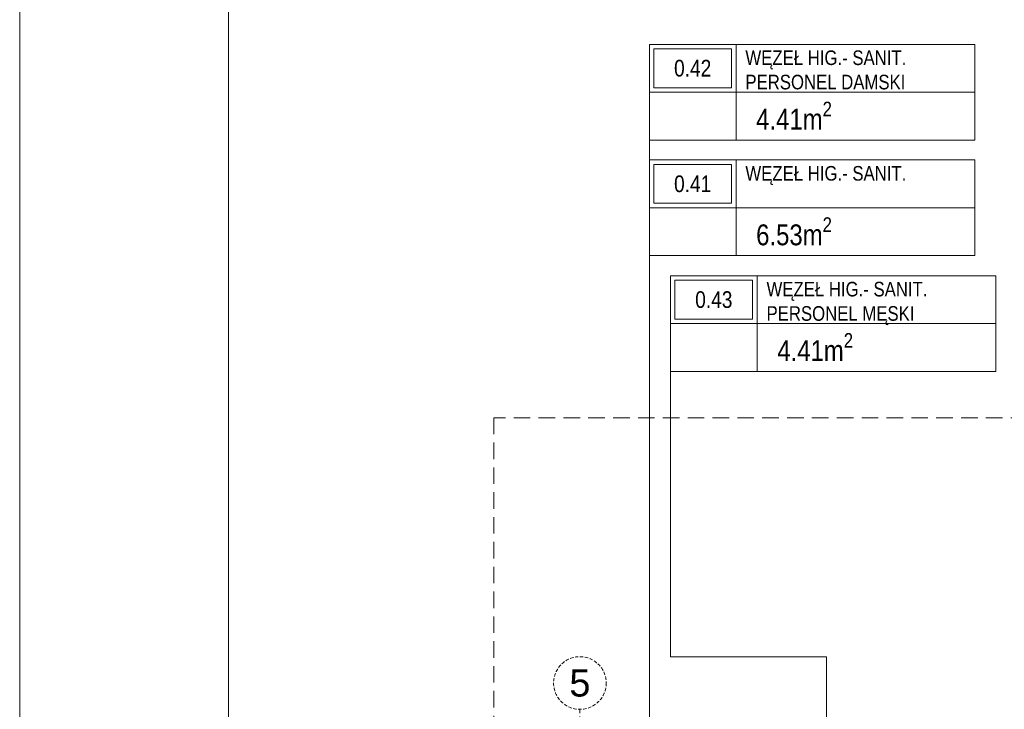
# Model space of a CAD drawing. Header units: millimetres. Extents: x -9409 to 0, y -5353 to 3057.
# Tile 54 of 256: x -9409 to -8466, y -1794 to -1133. Entities that reach past the tile are written whole.
import ezdxf
from ezdxf.enums import TextEntityAlignment as Align

# ---------------------------------------------------------------- set-up
doc = ezdxf.new("R2010")
doc.units = ezdxf.units.MM
for name, pattern in [('ACAD_ISO02W100', [15, 12, -3]), ('CACHE2', [4.7625, 3.175, -1.5875]), ('CENTER2', [28.575, 19.05, -3.175, 3.175, -3.175])]:
    doc.linetypes.add(name, pattern=pattern)
for name, color, linetype, lineweight in [('A-AREA-____-IDEN', 81, 'Continuous', 5), ('SQ_HATCH', 140, 'Continuous', 13), ('SQ_ISTN.Ściany', 140, 'Continuous', 35), ('SQ_Opisy', 7, 'Continuous', 18), ('SQ_Osie', 220, 'CENTER2', 9), ('SQ_PROJ.Ściany', 7, 'Continuous', 35), ('SQ_ZAKRES_OPRACOWANIA', 7, 'ACAD_ISO02W100', 20)]:
    doc.layers.add(name, color=color, linetype=linetype, lineweight=lineweight)
doc.styles.add('Arial Narrow_2', font='ARIALN.TTF', dxfattribs={"height": 20})
doc.styles.get("Standard").update_dxf_attribs({"font": 'arial.ttf'})

# ---------------------------------------------------------------- blocks, each defined once
blk = doc.blocks.new('ET_pom_prokocim 1_200 - SZEROKA --4287470-__- 0_00 parter')
at = {"layer": 'A-AREA-____-IDEN'}
blk.add_line((2.943, 0.629), (2.943, -1.377), dxfattribs=at)
blk.add_wipeout([(-3.629, 2.634), (10, 2.634), (10, -1.377), (-3.629, -1.377)])
for p, q in [((-3.629, -1.377), (-3.629, 2.634)), ((-3.629, 2.634), (10, 2.634)), ((0, 0.629), (0, 2.634)), ((10, 2.634), (10, -1.377)), ((-3.629, 0.629), (0, 0.629)), ((0, 0.629), (0, -1.377)), ((10, 0.629), (0, 0.629)), ((10, -1.377), (-3.629, -1.377))]:
    blk.add_line(p, q, dxfattribs=at)
blk.add_lwpolyline([(-3.441, 0.817), (-0.188, 0.817), (-0.188, 2.446), (-3.441, 2.446)], close=True, dxfattribs=at)
blk = doc.blocks.new('osie bud A')
at = {"layer": 'SQ_Osie'}
blk.add_line((25454.3, 19372.6), (25454.3, 17597.31), dxfattribs=at)
at = {"layer": 'SQ_Osie', "linetype": 'ByBlock'}
blk.add_circle((25454.3, 17572.07), 25.25, dxfattribs=at)
at = {"layer": 'SQ_Osie'}
blk.add_text('5', height=26, rotation=180, dxfattribs=at).set_placement((25454.3, 17572.07), align=Align.MIDDLE_CENTER)
blk = doc.blocks.new('stan projektowany')
at = {"layer": 'SQ_HATCH'}
h = blk.add_hatch(dxfattribs=at)
h.set_pattern_fill('ANGLE')
h.set_pattern_definition([(0, (-10464.962, 6233.929), (0, 6.985), [5.08, -1.905]), (90, (-10464.962, 6233.929), (-6.985, 4e-16), [5.08, -1.905])])
h.paths.add_polyline_path([(-15233.14, 8198.65), (-15198.14, 8198.65), (-15176.65, 8198.65), (-15176.65, 8216.15), (-15144.65, 8216.15), (-15144.65, 8147.15), (-15144.65, 7886.15), (-15144.65, 7837.15), (-15144.65, 7734.77), (-15104.65, 7734.77), (-15104.65, 10535.59), (-15737.65, 10535.59), (-15737.65, 10615.59), (-15789.65, 10615.59), (-16075.65, 10615.59), (-16075.65, 9587.27), (-16120.11, 9587.27), (-16120.11, 9436.61), (-16071.65, 9436.61), (-16071.65, 9307.59), (-16259.65, 9307.59), (-16259.65, 8898.65), (-16704.65, 8898.65), (-16704.65, 7768.15), (-16704.65, 7751.82), (-16685.57, 7751.82), (-16685.57, 7130.61), (-16718.15, 7131.63), (-16718.15, 7178.15), (-16999.65, 7178.15), (-16999.65, 7808.15), (-19394.65, 7808.15), (-19394.65, 6211.23), (-19462.48, 6211.23), (-19462.48, 5925.46), (-18509.26, 5925.46), (-18509.26, 6211.23), (-17103.03, 6223.02), (-17103.03, 5881.49), (-15104.65, 5873.27), (-15104.65, 7734.77), (-15144.65, 7734.77), (-15144.65, 7707.15), (-15176.65, 7707.15), (-15176.65, 7706.65), (-15176.65, 7706.65), (-15259.89, 7706.65), (-15259.87, 7706.75), (-15259.87, 7707.15), (-15292.71, 7707.15), (-15292.71, 7696.65), (-15292.7, 7696.65), (-15292.71, 7706.65), (-15297.71, 7706.65), (-15297.7, 7699.45, 0.414214), (-15297.4, 7699.15), (-15296.5, 7699.15, -0.414214), (-15296.2, 7698.85), (-15296.2, 7696.95, 0.527766), (-15295.86, 7696.59, -0.450501), (-15295.27, 7696.07, -0.414104), (-15295.79, 7695.54), (-15295.07, 7695.5), (-15295.79, 7695.54, -0.414323), (-15296.32, 7696.07, -0.409171), (-15295.87, 7696.65, -0.450389), (-15296.2, 7696.95), (-15296.2, 7698.85, 0.414214), (-15296.5, 7699.15), (-15297.4, 7699.15, -0.414214), (-15297.7, 7699.45), (-15297.71, 7706.65), (-15292.71, 7706.65), (-15292.71, 7707.15), (-15259.87, 7707.15), (-15259.87, 7734.77), (-15473.3, 7734.77), (-15473.3, 7771.14, -0.414214), (-15477.3, 7775.14, -1), (-15469.3, 7775.14, -0.414214), (-15473.3, 7771.14), (-15473.3, 7749.3), (-15457.7, 7749.3), (-15457.7, 7760.15), (-15457.96, 7760.19), (-15457.96, 7773.87), (-15457.96, 7787.54), (-15457.7, 7799.3), (-15457.7, 7787.58), (-15431.62, 7791.36, -0.038172), (-15427.99, 7791.64, -0.032853), (-15424.84, 7791.44, -0.057631), (-15419.72, 7790.17, -0.057695), (-15415.53, 7788.02, -0.068919), (-15411.87, 7784.77, -0.070278), (-15409.44, 7780.92, -0.066142), (-15408.18, 7776.69, -0.045653), (-15407.94, 7773.2, -0.032968), (-15408.15, 7770.68, -0.068737), (-15409.44, 7766.28, -0.070278), (-15411.87, 7762.43, -0.068919), (-15415.53, 7759.18, -0.057695), (-15419.72, 7757.03, -0.057631), (-15424.84, 7755.76, -0.032853), (-15427.99, 7755.56, -0.033182), (-15431.15, 7755.77), (-15457.7, 7760.15), (-15457.7, 7749.3), (-15473.3, 7749.3), (-15473.3, 7734.77), (-15259.87, 7734.77), (-15259.87, 7837.15), (-15259.9, 7837.15), (-15259.87, 7837.13), (-15176.65, 7837.15), (-15176.65, 7734.77), (-15144.65, 7734.77), (-15144.65, 7837.15), (-15144.65, 7886.15), (-15176.65, 7886.15), (-15176.65, 8147.15), (-15176.65, 8163.65), (-15198.14, 8163.65), (-15233.14, 8163.65)])
at = {"layer": 'SQ_ZAKRES_OPRACOWANIA', "linetype": 'CACHE2', "ltscale": 5}
blk.add_lwpolyline([(-14814.65, 11777.98), (-15737.15, 11777.98), (-15737.15, 11735.45), (-15837.15, 11820.51), (-15837.15, 11777.98), (-17204.52, 11777.98), (-17204.52, 11035.85), (-17161.99, 11035.85), (-17247.05, 10935.85), (-17204.52, 10935.85), (-17204.52, 9500.92), (-17161.99, 9500.92), (-17247.05, 9400.92), (-17204.52, 9400.92), (-17204.52, 8139.94), (-18379.79, 8139.94), (-18379.79, 8097.41), (-18479.79, 8182.47), (-18479.79, 8139.94), (-19419.64, 8139.94), (-19419.64, 5920.99)], dxfattribs=at)
at = {"layer": 'SQ_Osie', "linetype": 'CACHE2', "ltscale": 5, "rotation": 180}
blk.add_blockref('osie bud A', (6117.15, 25457.6), dxfattribs=at)

msp = doc.modelspace()

# ---------------------------------------------------------------- linework, layer by layer
at = {"layer": 'A-AREA-____-IDEN'}
for p, q in [((-8785.4, -1743.51), (-8635.76, -1743.51)), ((-8635.76, -1743.51), (-8635.76, -2205.02))]:
    msp.add_line(p, q, dxfattribs=at)

# ---------------------------------------------------------------- block references
at = {"layer": 'A-AREA-____-IDEN', "lineweight": 18, "xscale": 22.88, "yscale": 22.88, "zscale": 22.88}
for p in [(-8722.62, -1216.55), (-8702.36, -1438.48)]:
    msp.add_blockref('ET_pom_prokocim 1_200 - SZEROKA --4287470-__- 0_00 parter', p, dxfattribs=at)

# ---------------------------------------------------------------- next in the draw order: hatches: boundary and pattern name
at = {"layer": 'SQ_HATCH'}
h = msp.add_hatch(dxfattribs=at)
h.set_pattern_fill('ANGLE')
h.set_pattern_definition([(0, (0, -3420.361), (0, 6.985), [5.08, -1.905]), (90, (0, -3420.361), (-6.985, 4e-16), [5.08, -1.905])])
h.paths.add_polyline_path([(-4768.17, -1455.64), (-4733.17, -1455.64), (-4711.69, -1455.64), (-4711.69, -1438.14), (-4679.69, -1438.14), (-4679.69, -1507.14), (-4679.69, -1768.14), (-4679.69, -1817.14), (-4679.69, -1919.52), (-4639.69, -1919.52), (-4639.69, 881.3), (-5272.69, 881.3), (-5272.69, 961.3), (-5324.69, 961.3), (-5610.69, 961.3), (-5610.69, -67.02), (-5655.15, -67.02), (-5655.15, -217.68), (-5606.69, -217.68), (-5606.69, -346.7), (-5794.69, -346.7), (-5794.69, -755.64), (-6239.69, -755.64), (-6239.69, -1886.14), (-6239.69, -1902.47), (-6220.6, -1902.47), (-6220.6, -2523.68), (-6253.19, -2522.66), (-6253.19, -2476.14), (-6534.69, -2476.14), (-6534.69, -1846.14), (-8929.69, -1846.14), (-8929.69, -3443.06), (-8997.52, -3443.06), (-8997.52, -3728.83), (-8044.3, -3728.83), (-8044.3, -3443.06), (-6638.07, -3431.27), (-6638.07, -3772.8), (-4639.69, -3781.02), (-4639.69, -1919.52), (-4679.69, -1919.52), (-4679.69, -1947.14), (-4711.69, -1947.14), (-4711.69, -1947.64), (-4711.69, -1947.64), (-4794.93, -1947.64), (-4794.91, -1947.54), (-4794.91, -1947.14), (-4827.74, -1947.14), (-4827.74, -1957.64), (-4827.74, -1957.64), (-4827.74, -1947.64), (-4832.74, -1947.64), (-4832.74, -1954.84, 0.414214), (-4832.44, -1955.14), (-4831.54, -1955.14, -0.414214), (-4831.24, -1955.44), (-4831.24, -1957.34, 0.527766), (-4830.9, -1957.7, -0.450501), (-4830.3, -1958.22, -0.414104), (-4830.83, -1958.75), (-4830.11, -1958.79), (-4830.83, -1958.75, -0.414323), (-4831.36, -1958.22, -0.409171), (-4830.9, -1957.64, -0.450389), (-4831.24, -1957.34), (-4831.24, -1955.44, 0.414214), (-4831.54, -1955.14), (-4832.44, -1955.14, -0.414214), (-4832.74, -1954.84), (-4832.74, -1947.64), (-4827.74, -1947.64), (-4827.74, -1947.14), (-4794.91, -1947.14), (-4794.91, -1919.52), (-5008.34, -1919.52), (-5008.34, -1883.15, -0.414214), (-5012.34, -1879.15, -1), (-5004.34, -1879.15, -0.414214), (-5008.34, -1883.15), (-5008.34, -1904.99), (-4992.74, -1904.99), (-4992.74, -1894.14), (-4992.99, -1894.1), (-4992.99, -1880.42), (-4992.99, -1866.75), (-4992.74, -1854.99), (-4992.74, -1866.71), (-4966.66, -1862.93, -0.038172), (-4963.03, -1862.65, -0.032853), (-4959.88, -1862.85, -0.057631), (-4954.76, -1864.12, -0.057695), (-4950.57, -1866.27, -0.068919), (-4946.91, -1869.52, -0.070278), (-4944.47, -1873.37, -0.066142), (-4943.21, -1877.6, -0.045653), (-4942.98, -1881.09, -0.032968), (-4943.19, -1883.61, -0.068737), (-4944.47, -1888.01, -0.070278), (-4946.91, -1891.86, -0.068919), (-4950.57, -1895.11, -0.057695), (-4954.76, -1897.26, -0.057631), (-4959.88, -1898.53, -0.032853), (-4963.03, -1898.73, -0.033182), (-4966.19, -1898.52), (-4992.74, -1894.14), (-4992.74, -1904.99), (-5008.34, -1904.99), (-5008.34, -1919.52), (-4794.91, -1919.52), (-4794.91, -1817.14), (-4794.93, -1817.14), (-4794.91, -1817.16), (-4711.69, -1817.14), (-4711.69, -1919.52), (-4679.69, -1919.52), (-4679.69, -1817.14), (-4679.69, -1768.14), (-4711.69, -1768.14), (-4711.69, -1507.14), (-4711.69, -1490.64), (-4733.17, -1490.64), (-4768.17, -1490.64)])

# ---------------------------------------------------------------- next in the draw order: linework, layer by layer
at = {"layer": 'A-AREA-____-IDEN'}
for p, q in [((-8805.65, -2439.3), (-8805.65, -1248.05)), ((-8785.4, -1743.51), (-8785.4, -1469.98))]:
    msp.add_line(p, q, dxfattribs=at)
at = {"layer": 'SQ_Opisy', "lineweight": 9}
msp.add_lwpolyline([(-9208.91, -5303.21), (-3418.91, -5303.21), (-3418.91, 3006.79), (-9208.91, 3006.79)], close=True, dxfattribs=at)

# ---------------------------------------------------------------- next in the draw order: texts
at = {"layer": 'SQ_Opisy', "color": 7, "lineweight": 13}
for s, insert, char_height, width, attachment_point in [('{\\fArial Narrow|b0|i0|c238|p34;\\C256;WĘZEŁ HIG.- SANIT. PERSONEL DAMSKI}', (-8713.61, -1162.1), 14, 219.7942, 1), ('{\\fArial Narrow|b0|i0|c238|p34;\\C256;0.42}', (-8764.13, -1179.23), 16, 219.5957, 5), ('{\\fArial Narrow|b0|i0|c238|p34;\\C256;WĘZEŁ HIG.- SANIT. PERSONEL MĘSKI}', (-8693.36, -1384.03), 14, 219.7942, 1), ('{\\fArial Narrow|b0|i0|c238|p34;\\C256;0.43}', (-8743.88, -1401.16), 16, 219.5957, 5)]:
    msp.add_mtext(s, dxfattribs=dict(at, insert=insert, char_height=char_height, width=width, attachment_point=attachment_point))
at = {"layer": 'SQ_PROJ.Ściany', "char_height": 20, "attachment_point": 1, "style": 'Arial Narrow_2'}
for insert in [(-8703.32, -1211.3), (-8683.07, -1433.24)]:
    msp.add_mtext('\\A1;4.41m{\\H0.7x;\\S2^ ;}', dxfattribs=dict(at, insert=insert))

# ---------------------------------------------------------------- next in the draw order: block references
at = {"layer": 'A-AREA-____-IDEN', "lineweight": 18, "xscale": 22.88, "yscale": 22.88, "zscale": 22.88}
msp.add_blockref('ET_pom_prokocim 1_200 - SZEROKA --4287470-__- 0_00 parter', (-8722.62, -1327.42), dxfattribs=at)

# ---------------------------------------------------------------- next in the draw order: linework, layer by layer
at = {"layer": 'SQ_Opisy', "color": 7, "lineweight": 9, "true_color": 0xf7f7f7}
msp.add_lwpolyline([(-9408.91, -5353.21), (-3368.91, -5353.21), (-3368.91, 3056.79), (-9408.91, 3056.79)], close=True, dxfattribs=at)

# ---------------------------------------------------------------- next in the draw order: block references
at = {"layer": 'SQ_ISTN.Ściany'}
msp.add_blockref('stan projektowany', (10464.96, -9654.29), dxfattribs=at)

# ---------------------------------------------------------------- next in the draw order: texts
at = {"layer": 'SQ_Opisy', "color": 7, "lineweight": 13}
for s, insert, char_height, width, attachment_point in [('{\\fArial Narrow|b0|i0|c238|p34;\\C256;WĘZEŁ HIG.- SANIT. }', (-8713.61, -1272.97), 14, 219.7942, 1), ('{\\fArial Narrow|b0|i0|c238|p34;\\C256;0.41}', (-8764.13, -1290.1), 16, 219.5957, 5)]:
    msp.add_mtext(s, dxfattribs=dict(at, insert=insert, char_height=char_height, width=width, attachment_point=attachment_point))
at = {"layer": 'SQ_PROJ.Ściany', "insert": (-8703.32, -1322.18), "char_height": 20, "attachment_point": 1, "style": 'Arial Narrow_2'}
msp.add_mtext('\\A1;6.53m{\\H0.7x;\\S2^ ;}', dxfattribs=at)

doc.saveas('drawing.dxf')
